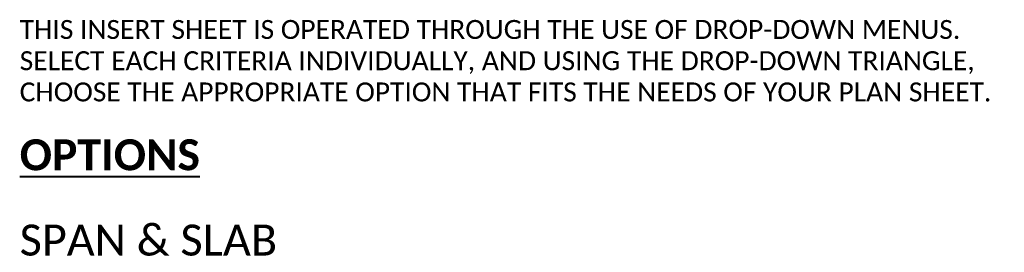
# Model space of a CAD drawing. Extents: x -30 to 663, y -51 to 233.
# Tile 8 of 8: x 421 to 663, y 176 to 233. Entities that reach past the tile are written whole.
import ezdxf

# ---------------------------------------------------------------- set-up
doc = ezdxf.new("R2010")
doc.units = 0
doc.header["$MEASUREMENT"] = 0
doc.layers.add('B_ANNO_TEXT', color=7, linetype='Continuous', lineweight=18)
doc.layers.add('B_ANNO_TEXT_TITLE', color=7, linetype='Continuous', lineweight=40)
doc.styles.add('Annotative', font='calibri.ttf', dxfattribs={"height": 0.0625})
doc.styles.add('Title', font='calibrib.ttf', dxfattribs={"height": 0.125})

# ---------------------------------------------------------------- blocks, each defined once
blk = doc.blocks.new('INS_SLABCAMBER_BASE')
at = {"layer": 'B_ANNO_TEXT', "color": 7, "linetype": 'Continuous', "lineweight": 18, "insert": (451.8, 283.22), "char_height": 5.05742, "width": 244.4727, "attachment_point": 1, "line_spacing_factor": 0.990002, "style": 'Annotative'}
blk.add_mtext('{\\H0.91667x;\\C256;THIS INSERT SHEET IS OPERATED THROUGH THE USE OF DROP-DOWN MENUS. SELECT EACH CRITERIA INDIVIDUALLY, AND USING THE DROP-DOWN TRIANGLE, CHOOSE THE APPROPRIATE OPTION THAT FITS THE NEEDS OF YOUR PLAN SHEET.}', dxfattribs=at)
at = {"layer": 'B_ANNO_TEXT_TITLE', "color": 7, "linetype": 'Continuous', "lineweight": 40, "insert": (451.8, 254), "char_height": 7.5862, "attachment_point": 1, "line_spacing_factor": 0.8, "style": 'Title'}
blk.add_mtext('{\\LOPTIONS}', dxfattribs=at)
blk = doc.blocks.new('*U762')
at = {"layer": 'B_ANNO_TEXT', "insert": (451.7965, 229.2699), "char_height": 7.586136, "width": 106.959869, "attachment_point": 4, "line_spacing_factor": 0.8, "style": 'Annotative'}
blk.add_mtext('SPAN & SLAB', dxfattribs=at)

msp = doc.modelspace()

# ---------------------------------------------------------------- block references
msp.add_blockref('INS_SLABCAMBER_BASE', (-30.33, -50.58, -0.84))

# ---------------------------------------------------------------- next in the draw order: block references
msp.add_blockref('*U762', (-30.33, -50.58, -0.84))

doc.saveas('drawing.dxf')
